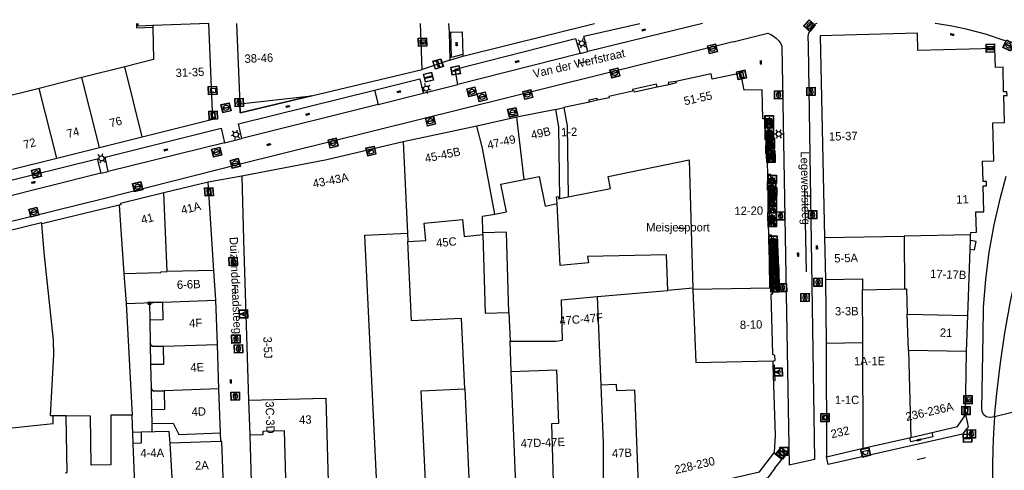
# Model space of a CAD drawing. Header units: metres. Extents: x 93870 to 95789, y 463036 to 464040.
# Tile 104 of 256: x 93969 to 94086, y 463986 to 464040. Entities that reach past the tile are written whole.
import ezdxf
from ezdxf.enums import TextEntityAlignment as Align

# ---------------------------------------------------------------- set-up
doc = ezdxf.new("R2010")
doc.units = ezdxf.units.M
doc.header["$LTSCALE"] = 25.4
for name, color, linetype in [('B_BEBOUWINGSGRENS_0', 1, 'Continuous'), ('B_LUIFEL_1', 200, 'Continuous'), ('B_OVERBOUWLIJN_LIJN_1', 7, 'Continuous'), ('B_TUSSENMUUR_0', 7, 'Continuous'), ('G_GRENS_ALGEMEEN_0', 7, 'Continuous'), ('Q_AFVALBAK_0', 7, 'Continuous'), ('Q_BRANDKRAAN_0', 5, 'Continuous'), ('Q_CAI-KAST_0', 10, 'Continuous'), ('Q_ELEKTRAKAST_0', 7, 'Continuous'), ('Q_FIETSENREK_0', 6, 'Continuous'), ('Q_FIETSENREK_LIJN_0', 7, 'Continuous'), ('Q_INSPECTIE_OF_RIOOLPUT_0', 253, 'Continuous'), ('Q_KOLK_0', 254, 'Continuous'), ('Q_LICHTMAST_0', 2, 'Continuous'), ('Q_LICHTPUNT_1', 7, 'Continuous'), ('Q_LIJNAFWATERING_LIJN_0', 7, 'Continuous'), ('Q_PILAAR', 10, 'Continuous'), ('Q_PILAAR_0', 10, 'Continuous'), ('Q_STRAATNAAMBORD_0', 7, 'Continuous'), ('Q_VERKEERSBORDPAAL_0', 40, 'Continuous'), ('Q_WATERLEIDINGPUT_0', 5, 'Continuous'), ('S_GBKN_SYMBOOL_OV_GROOT_0', 7, 'Continuous'), ('T_HEK_0', 57, 'Continuous'), ('T_MUUR_30CM_0', 10, 'Continuous'), ('T_MUUR_30CM_LIJN_0', 10, 'Continuous'), ('V_WEGGRENS_0', 7, 'Continuous'), ('Z_GBKN_HUISNUMMER_0', 252, 'Continuous'), ('Z_STRAATNAAM_0', 252, 'Continuous')]:
    doc.layers.add(name, color=color, linetype=linetype)
doc.layers.add('Q_AFSLUITPAAL_0', color=7, linetype='Continuous', true_color=0xf86a3a)

# ---------------------------------------------------------------- blocks, each defined once
blk = doc.blocks.new('Q_AFVALBAK')
for points in [[(-0.5, 0.5), (0.5, 0.5), (0.5, -0.5), (-0.5, -0.5)], [(-0.34, 0.2), (0.33, 0.2), (0.19, -0.25), (-0.2, -0.25)]]:
    blk.add_lwpolyline(points, close=True)
blk.add_lwpolyline([(-0.44, 0.46), (0.44, 0.46, -0.414214), (0.46, 0.44), (0.46, -0.44, -0.414214), (0.44, -0.46), (-0.44, -0.46, -0.414214), (-0.46, -0.44), (-0.46, 0.44), (-0.46, 0.44), (-0.46, 0.45), (-0.46, 0.45), (-0.46, 0.45), (-0.46, 0.45), (-0.46, 0.45), (-0.46, 0.45), (-0.46, 0.46), (-0.46, 0.46), (-0.46, 0.46), (-0.45, 0.46), (-0.45, 0.46), (-0.45, 0.46), (-0.45, 0.46), (-0.45, 0.46), (-0.45, 0.46), (-0.44, 0.46), (-0.44, 0.46)], format="xyb")
blk = doc.blocks.new('Q_STRAATNAAMBORD')
for points in [[(-0.5, 0.5), (0.5, 0.5), (0.5, -0.5), (-0.5, -0.5)], [(-0.37, 0.22), (0.36, 0.22), (0.36, -0.21), (-0.37, -0.21)]]:
    blk.add_lwpolyline(points, close=True)
for points in [[(-0.44, 0.46), (0.44, 0.46, -0.414214), (0.46, 0.44), (0.46, -0.44, -0.414214), (0.44, -0.46), (-0.44, -0.46, -0.414214), (-0.46, -0.44), (-0.46, 0.44), (-0.46, 0.44), (-0.46, 0.45), (-0.46, 0.45), (-0.46, 0.45), (-0.46, 0.45), (-0.46, 0.45), (-0.46, 0.45), (-0.46, 0.46), (-0.46, 0.46), (-0.46, 0.46), (-0.45, 0.46), (-0.45, 0.46), (-0.45, 0.46), (-0.45, 0.46), (-0.45, 0.46), (-0.45, 0.46), (-0.44, 0.46), (-0.44, 0.46)], [(-0.29, 0.16), (0.28, 0.16, -0.414214), (0.3, 0.14), (0.3, -0.13, -0.414214), (0.28, -0.16), (-0.29, -0.16, -0.414214), (-0.31, -0.13), (-0.31, 0.14), (-0.31, 0.14), (-0.31, 0.14), (-0.31, 0.14), (-0.31, 0.15), (-0.31, 0.15), (-0.31, 0.15), (-0.3, 0.15), (-0.3, 0.15), (-0.3, 0.15), (-0.3, 0.16), (-0.3, 0.16), (-0.3, 0.16), (-0.3, 0.16), (-0.29, 0.16), (-0.29, 0.16), (-0.29, 0.16), (-0.29, 0.16), (-0.29, 0.16)]]:
    blk.add_lwpolyline(points, format="xyb")
blk = doc.blocks.new('Q_CAI-KAST')
for points in [[(-0.5, 0.5), (0.5, 0.5), (0.5, -0.5), (-0.5, -0.5)], [(-0.26, 0.26), (0.25, 0.26), (0.25, 0.19), (-0.26, 0.19)], [(-0.26, 0.11), (0.25, 0.11), (0.25, -0.33), (-0.26, -0.33)]]:
    blk.add_lwpolyline(points, close=True)
blk.add_lwpolyline([(-0.44, 0.46), (0.44, 0.46, -0.414214), (0.46, 0.44), (0.46, -0.44, -0.414214), (0.44, -0.46), (-0.44, -0.46, -0.414214), (-0.46, -0.44), (-0.46, 0.44), (-0.46, 0.44), (-0.46, 0.45), (-0.46, 0.45), (-0.46, 0.45), (-0.46, 0.45), (-0.46, 0.45), (-0.46, 0.45), (-0.46, 0.46), (-0.46, 0.46), (-0.46, 0.46), (-0.45, 0.46), (-0.45, 0.46), (-0.45, 0.46), (-0.45, 0.46), (-0.45, 0.46), (-0.45, 0.46), (-0.44, 0.46), (-0.44, 0.46)], format="xyb")
blk.add_circle((-0.18, -0.03), 0.0354)
blk = doc.blocks.new('Q_ELEKTRAKAST')
for points in [[(-0.5, 0.5), (0.5, 0.5), (0.5, -0.5), (-0.5, -0.5)], [(-0.26, 0.26), (0.25, 0.26), (0.25, 0.19), (-0.26, 0.19)], [(-0.26, 0.11), (0.25, 0.11), (0.25, -0.33), (-0.26, -0.33)]]:
    blk.add_lwpolyline(points, close=True)
blk.add_lwpolyline([(-0.44, 0.46), (0.44, 0.46, -0.414214), (0.46, 0.44), (0.46, -0.44, -0.414214), (0.44, -0.46), (-0.44, -0.46, -0.414214), (-0.46, -0.44), (-0.46, 0.44), (-0.46, 0.44), (-0.46, 0.45), (-0.46, 0.45), (-0.46, 0.45), (-0.46, 0.45), (-0.46, 0.45), (-0.46, 0.45), (-0.46, 0.46), (-0.46, 0.46), (-0.46, 0.46), (-0.45, 0.46), (-0.45, 0.46), (-0.45, 0.46), (-0.45, 0.46), (-0.45, 0.46), (-0.45, 0.46), (-0.44, 0.46), (-0.44, 0.46)], format="xyb")
blk.add_lwpolyline([(-0.18, 0, -1), (-0.18, -0.07, -1)], format="xyb", close=True)
blk.add_lwpolyline([(0.04, 0.09), (-0.06, -0.11), (0.04, -0.11), (-0.06, -0.31)])
blk = doc.blocks.new('Q_LICHTMAST')
for points in [[(-0.26, 0.15), (-0.52, 0.3)], [(0, 0.3), (0, 0.6)], [(0.26, 0.15), (0.52, 0.3)], [(-0.26, -0.15), (-0.52, -0.3)], [(0, -0.3), (0, -0.6)], [(0.26, -0.15), (0.52, -0.3)]]:
    blk.add_lwpolyline(points)
blk.add_circle((0, 0), 0.3)
blk = doc.blocks.new('Q_VERKEERSBORDPAAL')
for points in [[(-0.5, 0.5), (0.5, 0.5), (0.5, -0.5), (-0.5, -0.5)], [(-0.08, 0.33), (0.07, 0.33), (0.07, -0.33), (-0.08, -0.33)]]:
    blk.add_lwpolyline(points, close=True)
blk.add_lwpolyline([(-0.44, 0.46), (0.44, 0.46, -0.414214), (0.46, 0.44), (0.46, -0.44, -0.414214), (0.44, -0.46), (-0.44, -0.46, -0.414214), (-0.46, -0.44), (-0.46, 0.44), (-0.46, 0.44), (-0.46, 0.45), (-0.46, 0.45), (-0.46, 0.45), (-0.46, 0.45), (-0.46, 0.45), (-0.46, 0.45), (-0.46, 0.46), (-0.46, 0.46), (-0.46, 0.46), (-0.45, 0.46), (-0.45, 0.46), (-0.45, 0.46), (-0.45, 0.46), (-0.45, 0.46), (-0.45, 0.46), (-0.44, 0.46), (-0.44, 0.46)], format="xyb")
blk = doc.blocks.new('Q_AFSLUITPAAL')
for points in [[(-0.5, 0.5), (0.5, 0.5), (0.5, -0.5), (-0.5, -0.5)], [(-0.08, 0.33), (0.07, 0.33), (0.07, -0.33), (-0.08, -0.33)]]:
    blk.add_lwpolyline(points, close=True)
blk.add_lwpolyline([(-0.44, 0.46), (0.44, 0.46, -0.414214), (0.46, 0.44), (0.46, -0.44, -0.414214), (0.44, -0.46), (-0.44, -0.46, -0.414214), (-0.46, -0.44), (-0.46, 0.44), (-0.46, 0.44), (-0.46, 0.45), (-0.46, 0.45), (-0.46, 0.45), (-0.46, 0.45), (-0.46, 0.45), (-0.46, 0.45), (-0.46, 0.46), (-0.46, 0.46), (-0.46, 0.46), (-0.45, 0.46), (-0.45, 0.46), (-0.45, 0.46), (-0.45, 0.46), (-0.45, 0.46), (-0.45, 0.46), (-0.44, 0.46), (-0.44, 0.46)], format="xyb")
blk = doc.blocks.new('Q_KOLK')
blk.add_lwpolyline([(-0.5, 0.5), (0.5, 0.5), (0.5, -0.5), (-0.5, -0.5)], close=True)
for points in [[(-0.44, 0.46), (0.44, 0.46, -0.414214), (0.46, 0.44), (0.46, -0.44, -0.414214), (0.44, -0.46), (-0.44, -0.46, -0.414214), (-0.46, -0.44), (-0.46, 0.44, -0.414214), (-0.44, 0.46)], [(-0.34, 0.1, 0.380426), (-0.28, -0.18)], [(-0.01, 0.27, 0.240218), (-0.34, 0.1)], [(-0.19, 0.04, 0.853344), (-0.19, -0.03)], [(0.33, 0.11, 0.240191), (-0.01, 0.27)], [(0.18, -0.03, 0.849746), (0.18, 0.04)], [(0.27, -0.18, 0.380426), (0.33, 0.11)], [(-0.28, -0.18, 0.148452), (0.01, -0.26)], [(0.01, -0.26, 0.131742), (0.27, -0.18)]]:
    blk.add_lwpolyline(points, format="xyb")
for points in [[(-0.19, 0.04), (0.18, 0.04)], [(0.18, -0.03), (-0.19, -0.03)]]:
    blk.add_lwpolyline(points)
blk = doc.blocks.new('Q_BRANDKRAAN')
blk.add_lwpolyline([(-0.5, 0.5), (0.5, 0.5), (0.5, -0.5), (-0.5, -0.5)], close=True)
for points in [[(-0.44, 0.46), (0.44, 0.46, -0.414214), (0.46, 0.44), (0.46, -0.44, -0.414214), (0.44, -0.46), (-0.44, -0.46, -0.414214), (-0.46, -0.44), (-0.46, 0.44), (-0.46, 0.44), (-0.46, 0.45), (-0.46, 0.45), (-0.46, 0.45), (-0.46, 0.45), (-0.46, 0.45), (-0.46, 0.45), (-0.46, 0.46), (-0.46, 0.46), (-0.46, 0.46), (-0.45, 0.46), (-0.45, 0.46), (-0.45, 0.46), (-0.45, 0.46), (-0.45, 0.46), (-0.45, 0.46), (-0.44, 0.46), (-0.44, 0.46)], [(-0.34, 0.1, 0.380426), (-0.28, -0.18)], [(-0.01, 0.27, 0.240218), (-0.34, 0.1)], [(-0.19, 0.04, 0.853344), (-0.19, -0.03)], [(0.33, 0.11, 0.240191), (-0.01, 0.27)], [(0.18, -0.03, 0.849746), (0.18, 0.04)], [(0.27, -0.18, 0.380426), (0.33, 0.11)], [(-0.28, -0.18, 0.148452), (0.01, -0.26)], [(0.01, -0.26, 0.131742), (0.27, -0.18)]]:
    blk.add_lwpolyline(points, format="xyb")
for points in [[(-0.19, 0.04), (0.18, 0.04)], [(0.18, -0.03), (-0.19, -0.03)]]:
    blk.add_lwpolyline(points)
blk = doc.blocks.new('Q_WATERLEIDINGPUT')
blk.add_lwpolyline([(-0.5, 0.5), (0.5, 0.5), (0.5, -0.5), (-0.5, -0.5)], close=True)
for points in [[(-0.44, 0.46), (0.44, 0.46, -0.414214), (0.46, 0.44), (0.46, -0.44, -0.414214), (0.44, -0.46), (-0.44, -0.46, -0.414214), (-0.46, -0.44), (-0.46, 0.44), (-0.46, 0.44), (-0.46, 0.45), (-0.46, 0.45), (-0.46, 0.45), (-0.46, 0.45), (-0.46, 0.45), (-0.46, 0.45), (-0.46, 0.46), (-0.46, 0.46), (-0.46, 0.46), (-0.45, 0.46), (-0.45, 0.46), (-0.45, 0.46), (-0.45, 0.46), (-0.45, 0.46), (-0.45, 0.46), (-0.44, 0.46), (-0.44, 0.46)], [(-0.34, 0.1, 0.380426), (-0.28, -0.18)], [(-0.01, 0.27, 0.240218), (-0.34, 0.1)], [(-0.19, 0.04, 0.853344), (-0.19, -0.03)], [(0.33, 0.11, 0.240191), (-0.01, 0.27)], [(0.18, -0.03, 0.849746), (0.18, 0.04)], [(0.27, -0.18, 0.380426), (0.33, 0.11)], [(-0.28, -0.18, 0.148452), (0.01, -0.26)], [(0.01, -0.26, 0.131742), (0.27, -0.18)]]:
    blk.add_lwpolyline(points, format="xyb")
for points in [[(-0.19, 0.04), (0.18, 0.04)], [(0.18, -0.03), (-0.19, -0.03)]]:
    blk.add_lwpolyline(points)
blk = doc.blocks.new('Q_INSPECTIE_OF_RIOOLPUT')
blk.add_lwpolyline([(-0.5, 0.5), (0.5, 0.5), (0.5, -0.5), (-0.5, -0.5)], close=True)
for points in [[(-0.44, 0.46), (0.44, 0.46, -0.414214), (0.46, 0.44), (0.46, -0.44, -0.414214), (0.44, -0.46), (-0.44, -0.46, -0.414214), (-0.46, -0.44), (-0.46, 0.44), (-0.46, 0.44), (-0.46, 0.45), (-0.46, 0.45), (-0.46, 0.45), (-0.46, 0.45), (-0.46, 0.45), (-0.46, 0.45), (-0.46, 0.46), (-0.46, 0.46), (-0.46, 0.46), (-0.45, 0.46), (-0.45, 0.46), (-0.45, 0.46), (-0.45, 0.46), (-0.45, 0.46), (-0.45, 0.46), (-0.44, 0.46), (-0.44, 0.46)], [(-0.34, 0.1, 0.380426), (-0.28, -0.18)], [(-0.01, 0.27, 0.240218), (-0.34, 0.1)], [(-0.19, 0.04, 0.853344), (-0.19, -0.03)], [(0.33, 0.11, 0.240191), (-0.01, 0.27)], [(0.18, -0.03, 0.849746), (0.18, 0.04)], [(0.27, -0.18, 0.380426), (0.33, 0.11)], [(-0.28, -0.18, 0.148452), (0.01, -0.26)], [(0.01, -0.26, 0.131742), (0.27, -0.18)]]:
    blk.add_lwpolyline(points, format="xyb")
for points in [[(-0.19, 0.04), (0.18, 0.04)], [(0.18, -0.03), (-0.19, -0.03)]]:
    blk.add_lwpolyline(points)
blk = doc.blocks.new('Q_LICHTPUNT')
for points in [[(-0.5, 0.5), (0.5, 0.5), (0.5, -0.5), (-0.5, -0.5)], [(-0.46, 0.46), (0.46, 0.46), (0.46, -0.46), (-0.46, -0.46)], [(-0.12, 0.08), (-0.08, 0.05), (-0.26, -0.23), (-0.3, -0.2)], [(-0.03, 0.03), (0.02, 0.03), (0.02, -0.3), (-0.03, -0.3)], [(0.08, 0.05), (0.12, 0.08), (0.29, -0.21), (0.25, -0.24)]]:
    blk.add_lwpolyline(points, close=True)
blk.add_circle((0, 0.21), 0.103)
blk = doc.blocks.new('Q_FIETSENREK')
for points in [[(-0.5, 0.5), (0.5, 0.5), (0.5, -0.5), (-0.5, -0.5)], [(-0.06, 0.15), (0.18, 0.05), (0.04, -0.09)]]:
    blk.add_lwpolyline(points, close=True)
for points in [[(-0.44, 0.46), (0.44, 0.46, -0.414214), (0.46, 0.44), (0.46, -0.44, -0.414214), (0.44, -0.46), (-0.44, -0.46, -0.414214), (-0.46, -0.44), (-0.46, 0.44), (-0.46, 0.44), (-0.46, 0.45), (-0.46, 0.45), (-0.46, 0.45), (-0.46, 0.45), (-0.46, 0.45), (-0.46, 0.45), (-0.46, 0.46), (-0.46, 0.46), (-0.46, 0.46), (-0.45, 0.46), (-0.45, 0.46), (-0.45, 0.46), (-0.45, 0.46), (-0.45, 0.46), (-0.45, 0.46), (-0.44, 0.46), (-0.44, 0.46)], [(-0.18, 0.11, 0.847256), (-0.32, -0.14)], [(-0.19, 0.08, 0.842492), (-0.3, -0.12)], [(-0.17, 0.06, 0.053288), (-0.19, 0.08)], [(-0.19, -0.13, 0.502492), (-0.15, 0.04)], [(-0.15, 0.09, 0.06236), (-0.18, 0.11)], [(-0.16, -0.16, 0.494489), (-0.12, 0.07)], [(-0.32, -0.14, 0.089606), (-0.42, -0.35)], [(-0.3, -0.16, 0.110942), (-0.37, -0.35)], [(-0.29, -0.1, 0.006942), (-0.3, -0.12)], [(-0.3, -0.16, 0.02458), (-0.28, -0.17)], [(-0.21, -0.1, 0.381614), (-0.29, -0.1)], [(-0.22, -0.14, 0.533998), (-0.28, -0.14)], [(-0.28, -0.14, 0.009682), (-0.27, -0.14)], [(-0.28, -0.17, 0.148109), (-0.2, -0.17)], [(-0.27, -0.14, 0.120201), (-0.22, -0.14)], [(-0.22, -0.14, 0.003554), (-0.22, -0.14)], [(-0.19, -0.13, 0.017985), (-0.21, -0.1)], [(-0.12, -0.35, 0.075837), (-0.2, -0.17)], [(-0.08, -0.35, 0.094234), (-0.16, -0.16)], [(0.1, -0.16, 0.385208), (0.19, -0.33)], [(0.21, -0.05, 0.224648), (0.11, -0.13)], [(0.13, -0.17, 0.376993), (0.2, -0.3)], [(0.21, -0.09, 0.20829), (0.14, -0.14)], [(0.19, -0.33, 1), (0.29, -0.06)], [(0.2, -0.3, 1), (0.28, -0.09)], [(0.29, -0.06, 0.086253), (0.24, -0.05)], [(0.28, -0.09, 0.079305), (0.24, -0.08)]]:
    blk.add_lwpolyline(points, format="xyb")
for points in [[(-0.17, 0.06), (-0.26, -0.04), (-0.24, -0.06), (-0.15, 0.04)], [(0.08, 0.22), (0, 0.25), (-0.15, 0.09)], [(-0.12, 0.07), (-0.09, 0.11), (0.02, -0.13), (0.1, -0.16)], [(0.24, -0.05), (0.23, 0.05), (0.26, 0.09), (0.3, 0.08), (0.31, 0.11), (0.19, 0.15), (0.18, 0.12), (0.23, 0.1), (0.21, 0.08), (-0.04, 0.17), (0, 0.22), (0.07, 0.19), (0.08, 0.22)], [(0.21, -0.05), (0.2, 0.03), (0.06, -0.11)], [(-0.42, -0.35), (-0.37, -0.35)], [(-0.12, -0.35), (-0.08, -0.35)], [(0.06, -0.11), (0.11, -0.13)], [(0.13, -0.17), (0.25, -0.22), (0.24, -0.08)], [(0.14, -0.14), (0.22, -0.17), (0.21, -0.09)]]:
    blk.add_lwpolyline(points)
blk = doc.blocks.new('S_GBKN_SYMBOOL_OV_GROOT')
for points in [[(-0.21875, 0.0625), (0.21875, 0.0625)], [(-0.21875, 0), (0.21875, 0)], [(-0.1875, 0.0625), (-0.1875, 0)], [(-0.125, 0.09375), (-0.125, 0.0625)], [(-0.125, 0), (-0.125, -0.0625)], [(-0.0625, 0.0625), (-0.0625, 0)], [(0, 0.09375), (0, 0.0625)], [(0, 0), (0, -0.0625)], [(0.0625, 0.0625), (0.0625, 0)], [(0.125, 0.09375), (0.125, 0.0625)], [(0.125, 0), (0.125, -0.0625)], [(0.1875, 0.0625), (0.1875, 0)], [(-0.21875, -0.0625), (0.21875, -0.0625)], [(-0.1875, -0.0625), (-0.1875, -0.09375)], [(-0.0625, -0.0625), (-0.0625, -0.09375)], [(0.0625, -0.0625), (0.0625, -0.09375)], [(0.1875, -0.0625), (0.1875, -0.09375)]]:
    blk.add_lwpolyline(points)
blk = doc.blocks.new('BOOM-970')
at = {"layer": 'Q_PILAAR'}
for radius in [0.18, 0.09]:
    blk.add_circle((0, 0), radius, dxfattribs=at)
blk = doc.blocks.new('Q_PILAAR')
at = {"layer": 'Q_PILAAR'}
for p, q in [((0.05, 0.31), (0.12, 0.24)), ((0.12, 0.12), (0.05, 0.05)), ((0.31, 0.31), (0.24, 0.24)), ((0.24, 0.12), (0.31, 0.05))]:
    blk.add_line(p, q, dxfattribs=at)
blk.add_blockref('BOOM-970', (0.18, 0.18))

msp = doc.modelspace()

# ---------------------------------------------------------------- linework, layer by layer
at = {"layer": 'B_BEBOUWINGSGRENS_0'}
for p, q in [((93991.49, 464039.5), (93984.8, 464039.26)), ((93991.99, 464028.09), (93991.49, 464039.5)), ((93994.78, 464039.53), (93995.2, 464029.92)), ((94016.94, 464034.04), (94016.75, 464039.53)), ((94020.11, 464039.53), (94020.16, 464038.48)), ((94021.82, 464035.6), (94037.52, 464039.53)), ((93984.8, 464039.26), (93984.81, 464039.06)), ((94020.16, 464038.48), (94020.37, 464038.48)), ((94064.43, 464038.05), (94064.98, 464013.95)), ((94021.8, 464035.8), (94021.82, 464035.6)), ((93981.45, 464034.35), (93976.33, 464033.05)), ((94003.76, 464030.89), (94016.94, 464034.04)), ((93976.33, 464033.05), (93971.26, 464031.77)), ((93971.26, 464031.77), (93966, 464030.44)), ((94046.37, 464032.21), (94044.98, 464031.91)), ((93995.2, 464029.92), (94003.76, 464030.89)), ((94036.93, 464030.14), (94033.87, 464029.47)), ((94037.86, 464030.35), (94036.93, 464030.14)), ((94032.89, 464029.26), (94028.23, 464028.34)), ((93983.53, 464025.98), (93991.99, 464028.09)), ((94028.23, 464028.34), (94023.46, 464027.24)), ((93978.44, 464024.71), (93983.53, 464025.98)), ((93973.34, 464023.44), (93978.44, 464024.71)), ((93968.07, 464022.12), (93973.34, 464023.44)), ((93991.4, 464020.56), (93986.13, 464019.28)), ((93992.09, 464010.03), (93991.4, 464020.56)), ((94064.98, 464013.95), (94065.09, 464008.95)), ((94082.34, 464012.55), (94082.38, 464013.62)), ((94082.38, 464013.62), (94082.4, 464014.28)), ((94082.06, 464004.66), (94082.34, 464012.55)), ((93992.33, 464006.49), (93992.09, 464010.03)), ((93981.36, 464009.66), (93981.61, 464006.1)), ((94065.09, 464008.95), (94065.15, 464001.35)), ((94049.23, 464007.91), (94046.28, 464007.65)), ((94058.45, 464007.92), (94058.44, 464008.28)), ((93981.61, 464006.1), (93985.95, 464006.25)), ((93992.51, 464001.2), (93992.33, 464006.49)), ((94081.9, 464000.36), (94082.06, 464004.66)), ((93984.58, 464001.11), (93984.78, 464000.98)), ((93984.8, 464000.97), (93986.05, 464000.98)), ((93992.7, 463995.91), (93992.51, 464001.2)), ((94065.15, 464001.35), (94065.18, 463987.78)), ((94081.78, 463992.79), (94081.9, 464000.36)), ((93984.69, 463995.77), (93984.88, 463995.64)), ((93984.89, 463995.63), (93986.15, 463995.64)), ((93992.88, 463990.62), (93992.7, 463995.91)), ((93996.24, 463994.54), (93996.37, 463990.37)), ((93974.47, 463992.65), (93972.92, 463992.67)), ((93982.48, 463989.36), (93982.36, 463992.75)), ((93996.37, 463990.37), (93996.87, 463974.16)), ((94069.58, 463988.79), (94075.26, 463990.1)), ((93992.91, 463989.61), (93986.86, 463989.4)), ((94065.18, 463987.78), (94069.58, 463988.79))]:
    msp.add_line(p, q, dxfattribs=at)
for points in [[(93984.81, 464039.06), (93984.9, 464035.22), (93981.45, 464034.35)], [(94020.37, 464038.48), (94021.74, 464038.53), (94021.8, 464035.8)], [(94085.3, 464036.52), (94076.11, 464036.28), (94076.05, 464038.35), (94064.43, 464038.05)], [(94082.4, 464014.28), (94082.41, 464014.56), (94083.08, 464014.58), (94083.02, 464017.01), (94083.96, 464017.04), (94083.88, 464020.13), (94084.31, 464020.14), (94084.3, 464020.65), (94083.89, 464020.64), (94083.82, 464023.09), (94085.17, 464023.13), (94085.05, 464027.65), (94086.44, 464027.68), (94086.35, 464030.92), (94086.74, 464030.93), (94086.73, 464031.36), (94086.34, 464031.35), (94086.27, 464034.3), (94085.35, 464034.28), (94085.3, 464036.52)], [(94054.96, 464033.59), (94051.57, 464032.85), (94051.42, 464033.49), (94047.23, 464032.57)], [(94058.18, 464021.47), (94058.15, 464022.9), (94058.31, 464022.9), (94058.38, 464024.04), (94058.28, 464024.03), (94058.2, 464028.13), (94057.6, 464028.12), (94057.53, 464031.61), (94055.39, 464031.56), (94054.96, 464033.59)], [(94047.23, 464032.57), (94047.26, 464032.41), (94046.37, 464032.21)], [(94042.07, 464031.43), (94039.22, 464030.81), (94039.25, 464030.65), (94037.86, 464030.35)], [(94044.98, 464031.91), (94042.28, 464031.32), (94042.25, 464031.47), (94042.07, 464031.43)], [(94033.07, 464018.02), (94032.98, 464018.81), (94033.18, 464018.85), (94033.24, 464018.58), (94033.38, 464018.61), (94033.26, 464027.19), (94032.89, 464029.26)], [(94033.87, 464029.47), (94034.26, 464027.29), (94034.38, 464018.81), (94039.41, 464019.83), (94039.13, 464021.24), (94048.83, 464023.24), (94049.23, 464007.91)], [(94023.46, 464027.24), (94022.34, 464027), (94014.67, 464025.37)], [(94014.67, 464025.37), (94005.57, 464023.25), (93995.44, 464021.27)], [(93995.44, 464021.27), (93995.62, 464013.7), (93996.24, 463994.54)], [(94058.39, 464018.52), (94058.39, 464018.76), (94058.23, 464018.76), (94058.18, 464021.47)], [(93986.13, 464019.28), (93980.97, 464018.03), (93981.01, 464017.88), (93980.79, 464017.83)], [(94058.65, 464013.04), (94058.63, 464014.25), (94058.32, 464014.24), (94058.29, 464015.65), (94058.45, 464015.66), (94058.39, 464018.52)], [(93980.79, 464017.83), (93980.96, 464015.45), (93981.36, 464009.66)], [(94046.28, 464007.65), (94046.11, 464011.89), (94036.67, 464011.68), (94036.78, 464010.95), (94033.43, 464010.63), (94033.07, 464018.02)], [(93971.55, 464015.58), (93971.54, 464015.73), (93954.61, 464011.58)], [(93972.92, 463992.67), (93972.61, 463992.67), (93973, 464000), (93972.97, 464001.72), (93971.85, 464012.19), (93971.55, 464015.58)], [(94058.44, 464008.28), (94058.34, 464013.04), (94058.65, 464013.04)], [(94058.6, 464007.25), (94058.8, 464007.25), (94058.78, 464007.91), (94058.45, 464007.92)], [(94058.83, 463999.22), (94059.08, 463999.27), (94059.04, 463999.88), (94058.79, 464000), (94058.6, 464007.25)], [(93985.95, 464006.25), (93985.99, 464004.12), (93984.45, 464004.09)], [(93984.45, 464004.09), (93984.5, 464001.35), (93984.58, 464001.11)], [(93986.05, 464000.98), (93986.09, 463998.81), (93984.55, 463998.78)], [(93984.58, 464001.11), (93984.58, 464001.11), (93984.58, 464001.11)], [(93984.78, 464000.98), (93984.78, 464000.97), (93984.8, 464000.97)], [(93984.55, 463998.78), (93984.6, 463996.01), (93984.68, 463995.78)], [(94058.9, 463988.2), (94059.01, 463988.35), (94059.1, 463990.33), (94058.84, 463998.72), (94058.83, 463999.22)], [(93986.15, 463995.64), (93986.19, 463993.42), (93984.66, 463993.39)], [(93984.68, 463995.78), (93984.69, 463995.77), (93984.69, 463995.77)], [(93984.88, 463995.64), (93984.89, 463995.63), (93984.89, 463995.63)], [(93982.36, 463992.75), (93979.79, 463992.74), (93979.81, 463986.83), (93977.45, 463986.77), (93977.36, 463992.63), (93974.47, 463992.65)], [(93984.66, 463993.39), (93984.69, 463991.75), (93987.25, 463991.8), (93987.91, 463990.44), (93992.88, 463990.62)], [(94075.26, 463990.1), (94080.83, 463991.39), (94081.78, 463992.79)], [(93986.86, 463989.4), (93986.76, 463990.78), (93983.4, 463990.71), (93983.42, 463989.4), (93982.48, 463989.36)], [(93993.26, 463984.29), (93993.05, 463989.61), (93992.91, 463989.61)], [(94042.85, 463982.66), (94057.2, 463985.99), (94058.9, 463988.2)]]:
    msp.add_lwpolyline(points, dxfattribs=at)
at = {"layer": 'B_LUIFEL_1'}
for p, q in [((93985.95, 464006.25), (93984.41, 464006.19)), ((93984.41, 464006.19), (93984.45, 464004.09)), ((93984.58, 464001.11), (93984.58, 464001.11)), ((93984.8, 464000.97), (93984.78, 464000.98)), ((93984.87, 464000.96), (93984.8, 464000.97)), ((93986.05, 464000.98), (93984.87, 464000.96)), ((93984.69, 463995.77), (93984.68, 463995.78)), ((93984.89, 463995.63), (93984.88, 463995.64))]:
    msp.add_line(p, q, dxfattribs=at)
for points in [[(93984.58, 464001.11), (93984.53, 464001.2), (93984.5, 464001.31), (93984.55, 463998.78)], [(93984.78, 464000.98), (93984.76, 464000.98), (93984.67, 464001.03), (93984.59, 464001.11), (93984.58, 464001.11)], [(93984.68, 463995.78), (93984.64, 463995.85), (93984.6, 463995.96), (93984.66, 463993.39)], [(93984.88, 463995.64), (93984.79, 463995.68), (93984.7, 463995.75), (93984.69, 463995.77)], [(93986.15, 463995.64), (93985.01, 463995.62), (93984.9, 463995.63), (93984.89, 463995.63)]]:
    msp.add_lwpolyline(points, dxfattribs=at)
at = {"layer": 'B_OVERBOUWLIJN_LIJN_1'}
for p, q in [((94033.38, 464018.61), (94034.38, 464018.81)), ((93984.69, 463991.75), (93984.71, 463990.74)), ((93983.4, 463990.71), (93982.43, 463990.69)), ((93992.91, 463989.61), (93992.88, 463990.62))]:
    msp.add_line(p, q, dxfattribs=at)
for points in [[(94003.76, 464030.89), (93995.24, 464028.85), (93995.2, 464029.92)], [(94077.75, 463990.68), (94077.87, 463990.17), (94075.28, 463989.56), (94075.16, 463990.08)]]:
    msp.add_lwpolyline(points, dxfattribs=at)
at = {"layer": 'B_TUSSENMUUR_0'}
for p, q in [((93983.53, 464025.98), (93981.45, 464034.35)), ((93978.44, 464024.71), (93976.33, 464033.05)), ((93973.34, 464023.44), (93971.26, 464031.77)), ((94029.14, 464020.89), (94028.23, 464028.34)), ((94014.67, 464025.37), (94015.19, 464014.49)), ((93986.53, 464009.89), (93986.13, 464019.28)), ((94015.19, 464014.49), (94015.24, 464013.49)), ((94024.19, 464014.32), (94024.19, 464014.52)), ((94064.98, 464013.95), (94074.46, 464014.13)), ((94082.4, 464014.28), (94074.46, 464014.13)), ((94074.46, 464014.13), (94074.49, 464007.83)), ((93992.09, 464010.03), (93986.53, 464009.89)), ((94058.45, 464007.92), (94049.23, 464007.75)), ((94049.23, 464007.91), (94049.23, 464007.75)), ((94069.49, 464007.73), (94074.49, 464007.83)), ((94069.52, 464001.43), (94069.49, 464007.73)), ((94037.84, 464006.9), (94046.28, 464007.65)), ((94037.84, 464006.9), (94038.26, 463996.33)), ((93985.95, 464006.25), (93992.33, 464006.49)), ((94027.3, 464005), (94027.44, 464001.58)), ((94074.97, 464000.47), (94074.84, 464004.82)), ((94074.84, 464004.82), (94082.06, 464004.66)), ((93986.05, 464000.98), (93992.51, 464001.2)), ((94027.58, 463997.97), (94027.44, 464001.58)), ((94065.15, 464001.35), (94069.52, 464001.43)), ((94069.58, 463988.79), (94069.52, 464001.43)), ((94081.9, 464000.36), (94074.97, 464000.47)), ((94074.97, 464000.47), (94075.26, 463990.1)), ((94028.3, 463979.64), (94027.58, 463997.97)), ((93992.7, 463995.91), (93986.15, 463995.64)), ((94022.04, 463995.9), (94022.84, 463978.59)), ((94042.85, 463982.66), (94042.33, 463995.74)), ((94032.39, 463991.7), (94032.69, 463980.48)), ((93983.21, 463969.73), (93982.48, 463989.36)), ((93987.21, 463983.94), (93986.86, 463989.4))]:
    msp.add_line(p, q, dxfattribs=at)
for points in [[(94025.62, 464016.76), (94024.13, 464024.61), (94023.46, 464027.24)], [(94025.62, 464016.76), (94027, 464017.04), (94026.33, 464020.32), (94029.14, 464020.89)], [(94029.14, 464020.89), (94030.93, 464021.25), (94031.64, 464017.72), (94033.07, 464018.02)], [(94015.24, 464013.49), (94017.38, 464013.59), (94017.19, 464015.68), (94021.77, 464016.1), (94021.96, 464014.08), (94024.19, 464014.32)], [(94024.19, 464014.52), (94024.15, 464016.5), (94025.62, 464016.76)], [(94011.93, 463976.12), (94010.1, 464014.24), (94015.19, 464014.49)], [(94027.3, 464005), (94027.03, 464014.6), (94024.19, 464014.52)], [(94024.19, 464014.32), (94024.45, 464004.92), (94027.3, 464005)], [(94022.04, 463995.9), (94021.63, 464004.29), (94015.69, 464004), (94015.24, 464013.49)], [(93981.36, 464009.66), (93985.76, 464009.77), (93985.76, 464009.87), (93986.53, 464009.89)], [(94065.09, 464008.95), (94069.49, 464009.03), (94069.49, 464007.73)], [(94049.23, 464007.75), (94049.61, 463999.05), (94058.83, 463999.22)], [(94074.49, 464007.83), (94074.76, 464007.83), (94074.84, 464004.82)], [(94027.44, 464001.58), (94032.92, 464001.59), (94033.68, 464001.72), (94033.56, 464006.52), (94037.84, 464006.9)], [(94027.58, 463997.97), (94032.98, 463998.18), (94033.23, 463991.74), (94032.39, 463991.7)], [(94042.33, 463995.74), (94040.18, 463995.66), (94040.15, 463996.41), (94038.26, 463996.33)], [(94038.26, 463996.33), (94038.53, 463989.44), (94038.55, 463981.73)], [(93996.24, 463994.54), (94005.46, 463994.79), (94006.02, 463974.83)], [(94017.72, 463977.43), (94016.84, 463995.65), (94022.04, 463995.9)], [(93963.07, 463990.54), (93963.05, 463990.73), (93972.93, 463991.76), (93972.92, 463992.67)], [(93974.33, 463985.88), (93974.58, 463985.89), (93974.47, 463992.65)], [(94001, 463973.73), (94000.52, 463990.86), (93997.92, 463990.78), (93997.93, 463990.42), (93996.37, 463990.37)]]:
    msp.add_lwpolyline(points, dxfattribs=at)
at = {"layer": 'G_GRENS_ALGEMEEN_0'}
for points in [[(93982.85, 464039.53), (93982.87, 464038.99), (93984.81, 464039.06)], [(94021.8, 464035.8), (94020.46, 464035.47), (94020.37, 464038.48)]]:
    msp.add_lwpolyline(points, dxfattribs=at)
at = {"layer": 'Q_FIETSENREK_LIJN_0'}
msp.add_line((94058.95, 463998.75), (94059.04, 463996.86), dxfattribs=at)
at = {"layer": 'Q_LIJNAFWATERING_LIJN_0'}
msp.add_line((94077.01, 463987.66), (94076.01, 463987.43), dxfattribs=at)
at = {"layer": 'T_HEK_0'}
msp.add_line((94032.89, 464029.26), (94033.87, 464029.47), dxfattribs=at)
at = {"layer": 'T_MUUR_30CM_0'}
for points in [[(94047.23, 464032.57), (94046.32, 464032.46), (94046.37, 464032.21)], [(94044.98, 464031.91), (94044.9, 464032.27), (94042.03, 464031.63), (94042.07, 464031.43)], [(94036.93, 464030.14), (94036.87, 464030.4), (94037.8, 464030.6), (94037.86, 464030.35)], [(94058.39, 464018.52), (94058.62, 464018.52), (94058.57, 464021.48), (94058.18, 464021.47)], [(94058.44, 464008.28), (94058.86, 464008.29), (94058.65, 464013.04)]]:
    msp.add_lwpolyline(points, dxfattribs=at)
at = {"layer": 'T_MUUR_30CM_LIJN_0'}
msp.add_line((93981.61, 464006.1), (93982.36, 463992.75), dxfattribs=at)
at = {"layer": 'V_WEGGRENS_0'}
for p, q in [((93991.49, 464039.53), (93991.49, 464039.5)), ((94050.39, 464039.53), (94036.73, 464036.16)), ((94020.16, 464038.48), (94020.26, 464035.13)), ((94062.98, 464038.02), (94063, 464036.84)), ((94035.81, 464035.93), (94021.22, 464032.22)), ((94035.81, 464035.93), (94036.73, 464036.16)), ((94059.86, 464036.8), (94060.74, 463986.78)), ((94063, 464036.84), (94063.78, 463987.46)), ((94020.26, 464035.13), (94016.94, 464034.04)), ((94020.26, 464035.13), (94021.82, 464035.6)), ((94011.25, 464031.57), (94011.68, 464029.85)), ((94011.68, 464029.85), (94017.07, 464031.2)), ((94017.07, 464031.2), (94021.22, 464032.22)), ((93995.24, 464028.85), (94003.76, 464030.89)), ((93995.2, 464029.92), (93995.24, 464028.85)), ((94011.68, 464029.85), (93995.43, 464025.79)), ((93993.37, 464025.26), (93995.43, 464025.79)), ((93993.37, 464025.26), (93979.49, 464021.85)), ((93962.66, 464019.53), (93978.18, 464023.34)), ((93978.18, 464023.34), (93978.59, 464021.63)), ((93978.59, 464021.63), (93979.49, 464021.85)), ((93978.59, 464021.63), (93963.1, 464017.76)), ((93995.44, 464021.27), (93991.4, 464020.56)), ((94087.52, 463993.09), (94085.25, 463992.56)), ((94063.78, 463987.46), (94060.74, 463986.78))]:
    msp.add_line(p, q, dxfattribs=at)
for points in [[(93984.8, 464039.26), (93983.06, 464039.2), (93983.05, 464039.53)], [(94036.73, 464036.16), (94036.23, 464037.99), (94042.92, 464039.53)], [(94064.06, 464039.53), (94063.85, 464039.42), (94063.58, 464039.21), (94063.35, 464038.96), (94063.05, 464038.35), (94062.98, 464038.02)], [(94086.5, 464037.45), (94084.16, 464038.24), (94081.88, 464038.82), (94080.17, 464039.19), (94078.45, 464039.49), (94078.17, 464039.53)], [(94054.05, 464037.32), (94058.18, 464038.34), (94058.55, 464038.2), (94058.89, 464038.01), (94059.2, 464037.77), (94059.47, 464037.48), (94059.69, 464037.15), (94059.86, 464036.8)], [(94054.05, 464037.32), (93995.06, 464022.67), (93979.07, 464018.63), (93957.92, 464013.39), (93933.23, 464007.31), (93932.63, 464007.21), (93931.87, 464007.04)], [(94021.22, 464032.22), (94020.87, 464034.06), (94035.26, 464037.74), (94035.81, 464035.93)], [(94011.25, 464031.57), (94016.67, 464032.92), (94017.07, 464031.2)], [(93995.43, 464025.79), (93995.02, 464027.55), (94011.25, 464031.57)], [(94085.25, 463992.56), (94085.54, 463995.39), (94085.95, 463998.98), (94086.48, 464002.56), (94087.12, 464006.11), (94087.89, 464009.65), (94088.78, 464013.15), (94089.58, 464016.47), (94090.48, 464019.77), (94091.46, 464023.03), (94092.54, 464026.27), (94093.71, 464029.48), (94094.81, 464032.13)], [(93979.49, 464021.85), (93979.12, 464023.54), (93992.98, 464027.01), (93993.37, 464025.26)], [(94085.25, 463992.56), (94084.99, 463992.5), (94084.62, 463992.46), (94084.25, 463992.56), (94083.96, 463992.8), (94083.77, 463993.13), (94083.73, 463993.5), (94083.88, 464002.31), (94083.95, 464005.63), (94084.2, 464008.94), (94084.62, 464012.23), (94085.21, 464015.49), (94085.97, 464018.72), (94086.64, 464021.27)], [(93980.79, 464017.83), (93975.68, 464016.59), (93971.55, 464015.58)], [(94082.34, 464012.55), (94082.86, 464012.48), (94083.04, 464013.5), (94082.38, 464013.62)], [(94081.78, 463992.79), (94082, 463991.94), (94082.09, 463991.33), (94081.96, 463991.17)], [(94085.25, 463992.56), (94085.13, 463990.64), (94085.05, 463988.71), (94085, 463986.79), (94084.99, 463984.86), (94085.01, 463982.93), (94085.11, 463978.48), (94085.68, 463955.25), (94085.69, 463954.65)], [(94081.96, 463991.17), (94081.42, 463990.49), (94065.41, 463986.84), (94065.18, 463987.78)], [(94059.05, 463986.41), (94059.85, 463987.45), (94058.9, 463988.2)], [(94059.05, 463986.41), (94058.15, 463985.22), (94041.7, 463981.51), (94032.95, 463979.53), (94024.66, 463977.95), (94016.05, 463976.08), (94009.6, 463974.67), (93997.82, 463972.01), (93996.2, 463973.27)]]:
    msp.add_lwpolyline(points, dxfattribs=at)
at = {"layer": 'Z_STRAATNAAM_0'}
for p, q in [((94035.65, 464034.78), (94036.62, 464035)), ((94062.57, 464019.86), (94062.77, 464009.86)), ((94047.47, 464015.06), (94048.47, 464015.06)), ((93994.59, 464008.23), (93994.63, 464007.23))]:
    msp.add_line(p, q, dxfattribs=at)

# ---------------------------------------------------------------- block references
at = {"layer": 'Q_AFSLUITPAAL_0', "rotation": 18.17569367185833}
msp.add_blockref('Q_AFSLUITPAAL', (94018.85, 464034.68), dxfattribs=at)
at = {"layer": 'Q_AFVALBAK_0', "rotation": 12.8664478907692}
msp.add_blockref('Q_AFVALBAK', (94069.87, 463988.3), dxfattribs=at)
at = {"layer": 'Q_BRANDKRAAN_0', "rotation": 13.7971030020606}
msp.add_blockref('Q_BRANDKRAAN', (93970.92, 464021.63), dxfattribs=at)
at = {"layer": 'Q_CAI-KAST_0'}
for p, rotation in [((93991.95, 464031.51), 92.50916506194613), ((94010.84, 464024.28), 13.10495291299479), ((94065.02, 463992.44), 90.1182225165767)]:
    msp.add_blockref('Q_CAI-KAST', p, dxfattribs=dict(at, rotation=rotation))
at = {"layer": 'Q_ELEKTRAKAST_0'}
for p, rotation in [((94016.99, 464037.3), 92.02045146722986), ((94082.09, 463994.59), 89.06912010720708)]:
    msp.add_blockref('Q_ELEKTRAKAST', p, dxfattribs=dict(at, rotation=rotation))
at = {"layer": 'Q_FIETSENREK_0'}
for p in [(94058.36, 464028.02), (94058.36, 464027.5), (94058.38, 464026.63), (94058.38, 464026.11), (94058.48, 464025.38), (94058.5, 464025.08), (94058.45, 464024.45), (94058.54, 464023.86), (94058.57, 464023.4), (94058.65, 464020.11), (94058.72, 464020.9), (94058.78, 464019.45), (94058.72, 464018.92), (94058.73, 464018.17), (94058.73, 464017.35), (94058.69, 464016.44), (94058.74, 464015.74), (94058.82, 464013.68), (94058.84, 464013.26), (94058.86, 464012.76), (94058.87, 464012.42), (94058.89, 464012.14), (94058.9, 464011.75), (94058.94, 464011.29), (94058.95, 464010.76), (94058.97, 464010.32), (94059, 464009.89), (94059, 464009.46), (94059.02, 464008.94), (94059.04, 464008.52), (94059.07, 464007.93)]:
    msp.add_blockref('Q_FIETSENREK', p, dxfattribs=at)
at = {"layer": 'Q_INSPECTIE_OF_RIOOLPUT_0'}
for p, rotation in [((94022.88, 464031.36), 14.26788759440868), ((94024.11, 464030.76), 13.94684642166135), ((93993.54, 464029.45), 13.16188447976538), ((93992.42, 464024.16), 13.79122083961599), ((94062.64, 464006.8), 90.90264132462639), ((93994.73, 464001.84), 91.85946354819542), ((93995.02, 464000.67), 91.85946354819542)]:
    msp.add_blockref('Q_INSPECTIE_OF_RIOOLPUT', p, dxfattribs=dict(at, rotation=rotation))
at = {"layer": 'Q_KOLK_0'}
for p, rotation in [((94063.16, 464039.26), 47.97527390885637), ((94051.59, 464036.5), 13.94684642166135), ((94086.92, 464036.89), 155.6597053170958), ((94039.95, 464033.61), 13.94684642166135), ((94029.55, 464031.03), 13.94684642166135), ((94059.49, 464031), 91.00803958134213), ((94063.35, 464031.39), 90.90264132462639), ((93995.1, 464030.09), 92.5151137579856), ((94017.94, 464027.85), 13.94684642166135), ((94006.32, 464025.24), 13.94684642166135), ((93994.65, 464022.81), 14.16434066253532), ((93983, 464020.03), 14.16434066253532), ((93970.62, 464016.98), 13.9348351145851), ((94063.55, 464016.69), 90.90264132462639), ((94059.73, 464016.54), 91.00803958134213), ((93994.41, 464011.1), 91.85946354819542), ((94064.19, 464008.62), 90.90264132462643), ((94059.94, 464007.97), 91.00803958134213), ((93994.65, 463995.03), 91.85946354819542)]:
    msp.add_blockref('Q_KOLK', p, dxfattribs=dict(at, rotation=rotation))
at = {"layer": 'Q_LICHTMAST_0'}
for p, rotation in [((94036, 464037.13), 105.2471576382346), ((94017.42, 464031.75), 13.7924054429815), ((93994.73, 464026.25), 103.1732115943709), ((94059.49, 464026.32), 91.00803958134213), ((93978.68, 464023.41), 102.2110227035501)]:
    msp.add_blockref('Q_LICHTMAST', p, dxfattribs=dict(at, rotation=rotation))
at = {"layer": 'Q_LICHTPUNT_1'}
for p, rotation in [((93995.64, 464004.83), 91.85946354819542), ((94059.44, 463997.9), 91.74066601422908)]:
    msp.add_blockref('Q_LICHTPUNT', p, dxfattribs=dict(at, rotation=rotation))
at = {"layer": 'Q_PILAAR_0', "rotation": 91.144672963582}
msp.add_blockref('Q_PILAAR', (93984.59, 464005.93), dxfattribs=at)
at = {"layer": 'Q_STRAATNAAMBORD_0'}
for p, rotation in [((94084.75, 464036.56), 1.495958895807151), ((94055.06, 464033.37), 101.9597622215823), ((93992.02, 464028.55), 92.50916506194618), ((93991.52, 464019.41), 93.77216449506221), ((94081.84, 463993.3), 89.06912010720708), ((94059.87, 463988.2), 141.8480675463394)]:
    msp.add_blockref('Q_STRAATNAAMBORD', p, dxfattribs=dict(at, rotation=rotation))
at = {"layer": 'Q_VERKEERSBORDPAAL_0'}
for p, rotation in [((94017.71, 464033.11), 103.1234913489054), ((94020.94, 464033.91), 100.7471707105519), ((94082.03, 463990.01), 91.27525194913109), ((94060.12, 463988.43), 91.00803958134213)]:
    msp.add_blockref('Q_VERKEERSBORDPAAL', p, dxfattribs=dict(at, rotation=rotation))
at = {"layer": 'Q_WATERLEIDINGPUT_0'}
for p, rotation in [((94027.75, 464028.9), 13.01042300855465), ((94082.48, 463990.51), 91.27525194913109)]:
    msp.add_blockref('Q_WATERLEIDINGPUT', p, dxfattribs=dict(at, rotation=rotation))
at = {"layer": 'S_GBKN_SYMBOOL_OV_GROOT_0'}
for p, rotation in [((94043.39, 464038.75), 13.01465490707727), ((94080.2, 464038.17), 167.7700683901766), ((94021.08, 464037.07), 91.71038099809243), ((94028.28, 464034.98), 14.26788759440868), ((94057.39, 464034.87), 91.00803958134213), ((94014.16, 464031.38), 13.92913936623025), ((94000.91, 464029.62), 13.4652080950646), ((94003.3, 464028.68), 13.92576228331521), ((93986.35, 464024.43), 13.79122083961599), ((93998.65, 464025.07), 13.94684642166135), ((93970.55, 464020.55), 13.79710300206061), ((94064.08, 464012.79), 90.90264132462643), ((94061.82, 464011.93), 91.00803958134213), ((93994.14, 463996.79), 91.98464946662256), ((94076.23, 463989.81), 12.8664478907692)]:
    msp.add_blockref('S_GBKN_SYMBOOL_OV_GROOT', p, dxfattribs=dict(at, rotation=rotation))

# ---------------------------------------------------------------- texts
at = {"layer": 'Z_GBKN_HUISNUMMER_0', "linetype": 'Continuous'}
for s, rotation, p in [('38-46', 2.5, (93997.46, 464035.38)), ('31-35', 2.5, (93989.24, 464033.69)), ('51-55', 12.4, (94049.86, 464030.59)), ('76', 14, (93980.38, 464027.77)), ('74', 14, (93975.28, 464026.5)), ('49B', 13, (94031.1, 464026.44)), ('1-2', 1.5, (94034.49, 464026.58)), ('15-37', 1.3, (94067.2, 464026.06)), ('72', 14, (93970.1, 464025.2)), ('47-49', 13, (94026.4, 464025.36)), ('45-45B', 12, (94019.39, 464023.82)), ('43-43A', 11.1, (94006.02, 464020.79)), ('41A', 13.6, (93989.35, 464017.49)), ('11', 1.5, (94081.42, 464018.52)), ('12-20', 1.1, (94055.92, 464017.16)), ('41', 13.6, (93984.14, 464016.23)), ('45C', 5.3, (94019.84, 464013.41)), ('5-5A', 1.3, (94067.54, 464011.5)), ('17-17B', 357.9, (94079.73, 464009.56)), ('6-6B', 2.2, (93989.09, 464008.37)), ('3-3B', 0.5, (94067.62, 464005.17)), ('4F', 2, (93989.92, 464003.76)), ('47C-47F', 5, (94035.92, 464004.22)), ('8-10', 1.5, (94056.2, 464003.56)), ('21', 357.9, (94079.48, 464002.6)), ('3-5J', 271.9, (93998.54, 464000.82)), ('1A-1E', 0.3, (94070.34, 463999.21)), ('4E', 2, (93990.1, 463998.47)), ('1-1C', 0.1, (94067.66, 463994.57)), ('4D', 2, (93990.29, 463993.18)), ('3C-3D', 271.8, (93998.81, 463992.47)), ('236-236A', 13, (94077.48, 463993.18)), ('43', 1.6, (94003.01, 463992.22)), ('232', 12.9, (94066.82, 463990.72)), ('47D-47E', 2.2, (94031.35, 463989.47)), ('4-4A', 1.1, (93984.74, 463988.24)), ('47B', 2.2, (94040.79, 463988.24)), ('228-230', 13.1, (94049.46, 463986.76)), ('2A', 2.3, (93990.66, 463986.77))]:
    msp.add_text(s, height=1, rotation=rotation, dxfattribs=at).set_placement(p, align=Align.MIDDLE)
at = {"layer": 'Z_STRAATNAAM_0', "linetype": 'Continuous'}
for s, rotation, p in [('Van der Werfstraat', 13.0075, (94035.65, 464034.78)), ('Legewerfsteeg', 271.146, (94062.57, 464019.86)), ('Meisjespoort', 0, (94047.47, 464015.06)), ('Duizenddraadsteeg', 272.5219, (93994.59, 464008.23))]:
    msp.add_text(s, height=1, rotation=rotation, dxfattribs=at).set_placement(p, align=Align.MIDDLE)

doc.saveas('drawing.dxf')
